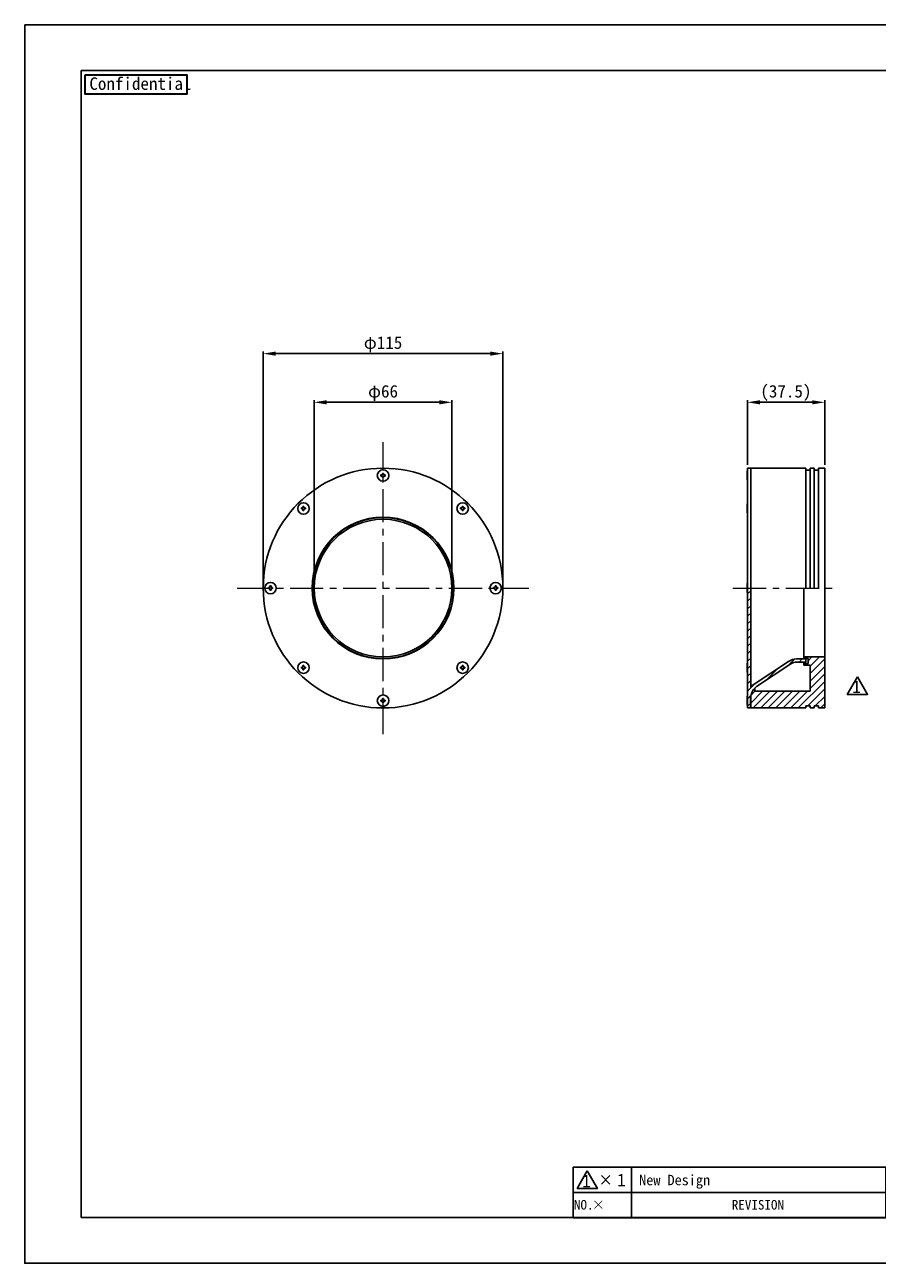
# Model space of a CAD drawing. Header units: millimetres. Extents: x -196 to 224, y 148 to 445.
# Tile 1 of 9: x -196 to 8, y 148 to 445. Entities that reach past the tile are written whole.
import ezdxf
from ezdxf.enums import TextEntityAlignment as Align

# ---------------------------------------------------------------- set-up
doc = ezdxf.new("R2010")
doc.units = ezdxf.units.MM
doc.header["$LTSCALE"] = 0.25
doc.linetypes.add('CENTER', pattern=[50.8, 31.75, -6.35, 6.35, -6.35])
doc.linetypes.add('HIDDEN', pattern=[9.525, 6.35, -3.175])
doc.layers.get('0').update_dxf_attribs({"lineweight": 30})
for name, color, linetype in [('BASE', 7, 'Continuous'), ('DIFFUSER', 4, 'Continuous'), ('FORM', 7, 'Continuous'), ('MXB4729', 7, 'Continuous')]:
    doc.layers.add(name, color=color, linetype=linetype)
doc.layers.add('CENTER', color=1, linetype='CENTER', lineweight=9)
doc.layers.add('DIMENSION', color=6, linetype='Continuous', lineweight=15)
doc.layers.add('PAPER', color=254, linetype='Continuous', plot=False)
doc.styles.add('VS Standard', font='msgothic.ttc', dxfattribs={"height": 3})
doc.styles.add('VS Standard(小)', font='msgothic.ttc', dxfattribs={"height": 2.4})
doc.dimstyles.new('VS Standard x0.5', dxfattribs={"dimtxt": 3, "dimasz": 3, "dimexe": 0.5, "dimexo": 0.8, "dimgap": 0.5, "dimtad": 3, "dimlfac": 2, "dimrnd": 0.0001, "dimzin": 9, "dimdsep": 46, "dimtxsty": 'VS Standard', "dimcen": 0, "dimaunit": 1, "dimadec": 0, "dimazin": 2, "dimtfac": 1, "dimtmove": 0, "dimatfit": 3, "dimfxl": 1, "dimtolj": 1, "dimtzin": 0, "dimarcsym": 0})

# ---------------------------------------------------------------- blocks, each defined once
blk = doc.blocks.new('表題欄金物用_ver3.0')
at = {"layer": 'FORM', "color": 0}
for p, q in [((-11, 44.5), (-191, 44.5)), ((-191, 44.5), (-191, 28.5)), ((-110, 28.49), (-110, 44.5)), ((-39, 28.49), (-39, 44.5)), ((-29, 28.49), (-29, 44.5)), ((-11, 28.5), (-11, 44.5)), ((-191, 40.5), (-191, 28.5)), ((-39, 40.5), (-110, 40.5)), ((-110, 28.49), (-110, 40.5)), ((-11, 28.5), (-11, 40.5)), ((-39, 36.5), (-191, 36.5)), ((-11, 36.5), (-191, 36.5)), ((-24.54, 35.38), (-24.54, 29.78)), ((-13.42, 34.8), (-20.21, 33.59)), ((-20.21, 32.58), (-20.21, 33.59)), ((-13.42, 32.58), (-13.42, 34.8)), ((-39, 32.5), (-110, 32.5)), ((-27.34, 32.58), (-12.62, 32.58)), ((-20.21, 32.58), (-20.21, 31.57)), ((-13.42, 30.35), (-20.21, 31.57)), ((-13.42, 32.58), (-13.42, 30.35)), ((-11, 28.5), (-191, 28.5)), ((-191, 28.5), (-191, 11)), ((-176, 28.5), (-176, 11)), ((-161, 28.5), (-161, 11)), ((-146, 28.5), (-146, 11)), ((-131, 28.5), (-131, 11)), ((-96, 11), (-96, 28.5)), ((-11, 11), (-11, 28.5)), ((-191, 24.12), (-96, 24.12)), ((-131, 24.12), (-96, 24.12)), ((-272, 23), (-286, 23)), ((-286, 23), (-286, 17)), ((-279.19, 21), (-277.19, 19)), ((-279.19, 19), (-277.19, 21)), ((-211, 23), (-272, 23)), ((-272, 23), (-272, 17)), ((-211, 23), (-211, 17)), ((-199, 23), (-211, 23)), ((-199, 23), (-199, 17)), ((-191, 23), (-199, 23)), ((-96, 22.6), (-11, 22.6)), ((-131, 19.75), (-96, 19.75)), ((-286, 17), (-286, 11)), ((-272, 17), (-286, 17)), ((-272, 17), (-272, 11)), ((-211, 17), (-272, 17)), ((-211, 17), (-211, 11)), ((-199, 17), (-211, 17)), ((-199, 17), (-199, 11)), ((-191, 17), (-199, 17)), ((-96, 15.38), (-131, 15.38)), ((-96, 16.8), (-11, 16.8)), ((-191, 11), (-11, 11))]:
    blk.add_line(p, q, dxfattribs=at)
at = {"layer": 'FORM', "color": 0, "linetype": 'HIDDEN', "lineweight": 9}
for p, q in [((-156, 28.49), (-156, 44.5)), ((-156, 28.49), (-156, 40.49)), ((-78.5, 11), (-78.5, 28.5))]:
    blk.add_line(p, q, dxfattribs=at)
at = {"layer": 'FORM', "color": 0, "linetype": 'Continuous', "lineweight": 9}
for p, q in [((-156, 28.49), (-156, 44.5)), ((-78.5, 11), (-78.5, 44.5)), ((-116, 11), (-116, 28.5))]:
    blk.add_line(p, q, dxfattribs=at)
at = {"layer": 'FORM', "color": 0, "lineweight": 15}
blk.add_line((-191, 11), (-286, 11), dxfattribs=at)
at = {"layer": 'FORM', "color": 0}
blk.add_lwpolyline([(-282.58, 22.13), (-285.01, 17.93), (-280.16, 17.93)], close=True, dxfattribs=at)
for radius in [2, 1]:
    blk.add_circle((-24.54, 32.58), radius, dxfattribs=at)
at = {"layer": 'FORM', "color": 0, "attachment_point": 5}
for s, insert, char_height, width, style in [('{\\LTREATMENT}', (-173.74, 42.37), 2.4, 36.5, 'VS Standard(小)'), ('{\\LMATERIAL}', (-94.15, 42.33), 2.4, 36.5, 'VS Standard(小)'), ('{\\L処理}', (-173.74, 38.37), 2.4, 36.5, 'VS Standard(小)'), ('{\\LCHAMFER}', (-94.72, 38.5), 2.4, 35, 'VS Standard(小)'), ('{\\LUNIT}', (-34.02, 40.41), 2, 20, 'VS Standard'), ('{\\LMETHOD}', (-20.02, 40.42), 2, 20, 'VS Standard'), ('{\\LFINISHING}', (-94.72, 34.5), 2.4, 35, 'VS Standard(小)'), ('{\\T0.9;\\LTREATMENT CONTACT}', (-173.5, 34.27), 2.4, 36.5, 'VS Standard(小)'), ('mm', (-34, 32.35), 2.8, 20, 'VS Standard'), ('{\\T0.9;\\L処理接点}', (-173.5, 30.5), 2.4, 36.5, 'VS Standard(小)'), ('{\\LDECENTRATION}', (-94.72, 30.5), 2.4, 35, 'VS Standard(小)'), ('{\\fＭＳ ゴシック|b0|i0|c128|p49;APPROVED}', (-183.5, 26.28), 2.3, 15, 'VS Standard'), ('{\\fＭＳ ゴシック|b0|i0|c128|p49;CHECKED}', (-168.5, 26.28), 2.3, 15, 'VS Standard'), ('{\\fＭＳ ゴシック|b0|i0|c128|p49;DESIGNED}', (-153.5, 26.28), 2.3, 15, 'VS Standard'), ('{\\fＭＳ ゴシック|b0|i0|c128|p49;DRAWN}', (-138.5, 26.28), 2.3, 15, 'VS Standard'), ('{\\W1;\\LTOLERANCE}', (-123.5, 26.31), 2, 20, 'VS Standard(小)'), ('{\\LANGLE}', (-123.5, 21.94), 2, 14.9784, 'VS Standard(小)'), ('{\\fＭＳ ゴシック|b0|i0|c128|p49;NAME}', (-87.28, 19.61), 2.4, 15, 'VS Standard(小)'), ('SCALE', (-123.5, 17.56), 2, 15, 'VS Standard(小)'), ('NO.', (-283.44, 14), 2.3, 14, 'VS Standard'), ('×', (-279.94, 14.02), 2.3, 14, 'VS Standard'), ('REVISION', (-241.67, 14), 2.3, 46, 'VS Standard'), ('{\\fMS Gothic|b0|i0|c128|p49;DATE}', (-204.99, 14), 2.3, 12, 'VS Standard'), ('NAME', (-195, 14), 2.3, 8, 'VS Standard'), ('{\\fＭＳ ゴシック|b0|i0|c128|p49;DRAW NO.}', (-87.25, 13.82), 2.4, 15, 'VS Standard(小)'), ('{\\fＭＳ ゴシック|b0|i0|c128|p49;DATE}', (-123.5, 13.19), 2, 15, 'VS Standard(小)')]:
    blk.add_mtext(s, dxfattribs=dict(at, insert=insert, char_height=char_height, width=width, style=style))
at = {"layer": 'FORM', "color": 0, "insert": (-87.25, 25.1), "char_height": 2, "width": 16, "attachment_point": 5, "line_spacing_factor": 0.8, "style": 'VS Standard'}
blk.add_mtext('\\pxsm0.9;{\\LREMARK}', dxfattribs=at)
at = {"layer": 'FORM', "color": 0, "insert": (-282.79, 19.73), "char_height": 3, "attachment_point": 5, "style": 'VS Standard'}
blk.add_mtext('1', dxfattribs=at)
at = {"layer": 'FORM', "color": 0}
for tag, height, style, p in [('処理(英語)', 2.8, 'VS Standard', (-133.24, 42.37)), ('材料', 2.8, 'VS Standard', (-58.21, 42.72)), ('処理(日本語)', 2.8, 'VS Standard', (-133.24, 38.37)), ('一般面取', 2.8, 'VS Standard', (-58.25, 38.53)), ('処理接点(英語)', 2.8, 'VS Standard', (-132.94, 34.42)), ('仕上', 2.8, 'VS Standard', (-58.25, 34.53)), ('処理接点(日本語)', 2.8, 'VS Standard', (-133, 30.5)), ('偏芯', 2.8, 'VS Standard', (-58.25, 30.53)), ('一般公差', 2.4, 'VS Standard(小)', (-106, 26.31)), ('適用（機種名）', 3.6, 'VS Standard', (-44.78, 25.6)), ('角度', 2.4, 'VS Standard(小)', (-106, 21.94)), ('NAME', 3.5, 'VS Standard', (-44.75, 19.65)), ('SCALE', 2.4, 'VS Standard(小)', (-106, 17.56)), ('DRAW_NO.', 3.5, 'VS Standard', (-44.75, 13.82)), ('DATE', 2.4, 'VS Standard(小)', (-106, 13.19))]:
    blk.add_attdef(tag, text='', height=height, dxfattribs=dict(at, style=style)).set_placement(p, align=Align.MIDDLE_CENTER)
at = {"layer": 'FORM', "color": 0, "style": 'VS Standard'}
for tag, p in [('APPROVED', (-182.5, 15.06)), ('CHECKED', (-167.5, 15.18)), ('DESIGNED', (-152.5, 15.09)), ('DRAWN', (-137.5, 15.23))]:
    blk.add_attdef(tag, text='', height=4.5, dxfattribs=at).set_placement(p, align=Align.BOTTOM_CENTER)
blk = doc.blocks.new('*D94')
at = {"layer": 'Defpoints', "color": 0}
for p in [(-23.15, 354.21), (-23.15, 338.41), (-4.65, 338.41)]:
    blk.add_point(p, dxfattribs=at)
at = {"layer": 'DIMENSION', "color": 0, "lineweight": -2}
for p, q in [((-23.15, 339.21), (-23.15, 354.71)), ((-7.65, 354.21), (-20.15, 354.21)), ((-4.65, 339.21), (-4.65, 354.71))]:
    blk.add_line(p, q, dxfattribs=at)
at = {"layer": 'DIMENSION', "color": 0}
for points in [[(-20.15, 354.71), (-20.15, 353.71), (-23.15, 354.21)], [(-7.65, 353.71), (-7.65, 354.71), (-4.65, 354.21)]]:
    blk.add_solid(points, dxfattribs=at)
at = {"layer": 'DIMENSION', "color": 0, "insert": (-13.96, 356.46), "char_height": 3, "attachment_point": 5, "style": 'VS Standard'}
blk.add_mtext('\\A1;\\A1;(37.5)', dxfattribs=at)
blk = doc.blocks.new('*D95')
at = {"layer": 'Defpoints', "color": 0}
for p in [(-81.82, 365.88), (-139.32, 309.66), (-81.82, 309.66)]:
    blk.add_point(p, dxfattribs=at)
at = {"layer": 'DIMENSION', "color": 0, "lineweight": -2}
for p, q in [((-139.32, 310.46), (-139.32, 366.38)), ((-136.32, 365.88), (-84.82, 365.88)), ((-81.82, 310.46), (-81.82, 366.38))]:
    blk.add_line(p, q, dxfattribs=at)
at = {"layer": 'DIMENSION', "color": 0}
for points in [[(-136.32, 366.38), (-136.32, 365.38), (-139.32, 365.88)], [(-84.82, 365.38), (-84.82, 366.38), (-81.82, 365.88)]]:
    blk.add_solid(points, dxfattribs=at)
at = {"layer": 'DIMENSION', "color": 0, "insert": (-110.57, 368.12), "char_height": 3, "attachment_point": 5, "style": 'VS Standard'}
blk.add_mtext('\\A1;φ\\A1;115', dxfattribs=at)
blk = doc.blocks.new('*D96')
at = {"layer": 'Defpoints', "color": 0}
for p in [(-94.07, 354.21), (-127.07, 309.66), (-94.07, 309.66)]:
    blk.add_point(p, dxfattribs=at)
at = {"layer": 'DIMENSION', "color": 0, "lineweight": -2}
for p, q in [((-127.07, 310.46), (-127.07, 354.71)), ((-124.07, 354.21), (-97.07, 354.21)), ((-94.07, 310.46), (-94.07, 354.71))]:
    blk.add_line(p, q, dxfattribs=at)
at = {"layer": 'DIMENSION', "color": 0}
for points in [[(-124.07, 354.71), (-124.07, 353.71), (-127.07, 354.21)], [(-97.07, 353.71), (-97.07, 354.71), (-94.07, 354.21)]]:
    blk.add_solid(points, dxfattribs=at)
at = {"layer": 'DIMENSION', "color": 0, "insert": (-110.57, 356.45), "char_height": 3, "attachment_point": 5, "style": 'VS Standard'}
blk.add_mtext('\\A1;φ\\A1;66', dxfattribs=at)

msp = doc.modelspace()

# ---------------------------------------------------------------- hatches: boundary and pattern name
at = {"layer": 'BASE'}
h = msp.add_hatch(dxfattribs=at)
h.set_pattern_fill('ANSI31', color=256, scale=0.4, style=0)
h.set_pattern_definition([(45, (-224.1453, 161.1608), (-0.8980256, 0.8980256), [])])
h.paths.add_polyline_path([(-22.3953, 283.8299), (-22.3953, 280.9108), (-22.3953, 280.4108), (-22.3953, 284.4108), (-21.3953, 284.9108), (-22.3953, 283.9108), (-22.3786, 283.907, 0.00514833)])
h.paths.add_polyline_path([(-22.3953, 283.8299), (-22.3953, 280.9108), (-10.6453, 280.9108), (-9.1453, 280.9108), (-9.1453, 281.4108), (-8.1453, 281.4108), (-8.1453, 280.9108), (-7.1453, 280.9108), (-7.1453, 281.4108), (-6.1453, 281.4108), (-6.1453, 280.9108), (-4.6453, 280.9108), (-4.6453, 293.1608), (-9.6453, 293.1608), (-9.6453, 292.7608), (-8.6453, 292.7608), (-8.6453, 291.5608), (-9.6453, 291.5608), (-9.6453, 291.1608), (-8.1453, 291.1608), (-8.1453, 284.9108), (-10.6453, 284.9108), (-21.3953, 284.9108), (-22.3724, 283.9336, 0.00693266)])
at = {"layer": 'DIFFUSER'}
h = msp.add_hatch(dxfattribs=at)
h.set_pattern_fill('ANSI31', color=256, scale=0.4, style=0)
h.set_pattern_definition([(45, (-224.1453, 161.1608), (-0.8980256, 0.8980256), [])])
h.paths.add_polyline_path([(-22.3953, 280.9108), (-22.3953, 283.9108), (-22.3786, 283.907, -0.17112025), (-21.0211, 286.0605), (-12.7711, 291.4982, -0.14672678), (-11.3953, 291.9108), (-10.6453, 291.9108), (-10.6453, 292.6608), (-11.3953, 292.6608, 0.14672678), (-13.3214, 292.0831), (-21.5714, 286.6455, 0.08044815), (-22.3953, 285.8882), (-22.3953, 298.6586), (-22.3953, 309.6608), (-23.1453, 309.6608), (-23.1453, 280.9108)])
h.paths.add_polyline_path([(-10.6453, 291.9108), (-9.1453, 291.9108), (-9.1453, 292.6608), (-10.6453, 292.6608)])

# ---------------------------------------------------------------- linework, layer by layer
at = {"linetype": 'Continuous'}
msp.add_line((-22.3953, 280.9108), (-22.3953, 283.9108), dxfattribs=at)
msp.add_line((-65, 158.75), (210, 158.75))
at = {"layer": 'BASE'}
for p, q in [((-22.3953, 338.4108), (-10.6453, 338.4108)), ((-10.6453, 338.4108), (-9.1453, 338.4108)), ((-9.1453, 338.4108), (-9.1453, 309.6608)), ((-9.1453, 337.9108), (-8.1453, 337.9108)), ((-7.1453, 338.4108), (-8.1453, 338.4108)), ((-8.1453, 338.4108), (-8.1453, 309.6608)), ((-7.1453, 338.4108), (-7.1453, 309.6608)), ((-6.1453, 337.9108), (-7.1453, 337.9108)), ((-4.6453, 338.4108), (-6.1453, 338.4108)), ((-6.1453, 338.4108), (-6.1453, 309.6608)), ((-4.6453, 338.4108), (-4.6453, 309.6608)), ((-8.1453, 311.6517), (-8.1453, 334.4108)), ((-9.6453, 293.1608), (-9.6453, 309.6608)), ((-4.6453, 309.6608), (-4.6453, 280.9108)), ((-4.6453, 293.1608), (-9.6453, 293.1608)), ((-9.6453, 292.7608), (-9.6453, 293.1608)), ((-9.6453, 292.7608), (-8.6453, 292.7608)), ((-9.6453, 292.7608), (-9.6453, 292.6608)), ((-9.6453, 291.5608), (-9.6453, 291.9108)), ((-9.6453, 291.5608), (-8.6453, 291.5608)), ((-9.6453, 291.1608), (-9.6453, 291.5608)), ((-9.6453, 291.1608), (-8.1453, 291.1608)), ((-8.6453, 291.5608), (-8.6453, 292.7608)), ((-8.1453, 284.9108), (-8.1453, 291.1608)), ((-8.1453, 291.1608), (-8.1453, 284.9108)), ((-21.3953, 284.9108), (-21.3953, 285.722)), ((-8.1453, 284.9108), (-10.6453, 284.9108)), ((-10.6453, 280.9108), (-9.1453, 280.9108)), ((-9.1453, 281.4108), (-8.1453, 281.4108)), ((-9.1453, 280.9108), (-9.1453, 281.4108)), ((-8.1453, 281.4108), (-8.1453, 280.9108)), ((-7.1453, 280.9108), (-8.1453, 280.9108)), ((-6.1453, 281.4108), (-7.1453, 281.4108)), ((-7.1453, 280.9108), (-7.1453, 281.4108)), ((-6.1453, 281.4108), (-6.1453, 280.9108)), ((-4.6453, 280.9108), (-6.1453, 280.9108))]:
    msp.add_line(p, q, dxfattribs=at)
for points in [[(-10.6453, 284.9108), (-21.3953, 284.9108), (-22.3953, 283.9108)], [(-22.3953, 280.9108), (-10.6453, 280.9108)]]:
    msp.add_lwpolyline(points, dxfattribs=at)
at = {"layer": 'BASE', "linetype": 'Continuous'}
for radius in [16.9, 16.5]:
    msp.add_circle((-110.5694, 309.6608), radius, dxfattribs=at)
at = {"layer": 'CENTER'}
for p, q in [((-110.5694, 274.6608), (-110.5694, 344.6608)), ((-145.5694, 309.6608), (-75.5694, 309.6608)), ((-26.6453, 309.6608), (-1.6453, 309.6608))]:
    msp.add_line(p, q, dxfattribs=at)
at = {"layer": 'DIFFUSER'}
for p, q in [((-22.3953, 338.4108), (-23.1453, 338.4108)), ((-23.1453, 309.6608), (-23.1453, 338.4108)), ((-22.3953, 298.6586), (-22.3953, 338.4108)), ((-22.3953, 309.6608), (-22.3953, 338.4108)), ((-23.1453, 280.9108), (-23.1453, 309.6608)), ((-22.3953, 285.8882), (-22.3953, 309.6608)), ((-22.3953, 285.8882), (-22.3953, 298.6586)), ((-21.5714, 286.6455), (-13.3214, 292.0831)), ((-21.0211, 286.0605), (-12.7711, 291.4982)), ((-11.3953, 292.6608), (-9.1453, 292.6608)), ((-10.6453, 291.9108), (-11.3953, 291.9108)), ((-9.1453, 291.9108), (-10.6453, 291.9108)), ((-9.1453, 291.9108), (-9.1453, 292.6608)), ((-22.3953, 280.9108), (-22.3953, 283.9108)), ((-22.3953, 280.9108), (-23.1453, 280.9108))]:
    msp.add_line(p, q, dxfattribs=at)
at = {"layer": 'DIFFUSER', "linetype": 'Continuous'}
for radius in [28.75, 17]:
    msp.add_circle((-110.5694, 309.6608), radius, dxfattribs=at)
at = {"layer": 'DIFFUSER'}
for centre, radius, start, end in [((-11.3953, 289.1608), 3.5, 90, 123.389053), ((-11.3953, 289.4108), 2.5, 90, 123.389053), ((-19.6453, 283.7232), 3.5, 123.389053, 141.786789), ((-18.6457, 283.0586), 3.8281, 128.353501, 168.375066)]:
    msp.add_arc(centre, radius, start, end, dxfattribs=at)
at = {"layer": 'FORM'}
for p, q in [((-183, 433.75), (-183, 158.75)), ((210, 433.75), (-183, 433.75)), ((-183, 433.75), (-183, 433.75)), ((-65, 158.75), (-65, 170.75)), ((-65, 170.75), (30, 170.75)), ((-183, 158.75), (-65, 158.75))]:
    msp.add_line(p, q, dxfattribs=at)
at = {"layer": 'FORM', "linetype": 'HIDDEN'}
msp.add_lwpolyline([(-183, 433.75), (210, 433.75), (210, 158.75), (-183, 158.75)], close=True, dxfattribs=at)
at = {"layer": 'FORM', "lineweight": 30}
msp.add_lwpolyline([(-182, 432.75), (-157.6092, 432.75), (-157.6092, 428.0878), (-182, 428.0878)], close=True, dxfattribs=at)
at = {"layer": 'FORM', "color": 0}
msp.add_lwpolyline([(3.2019, 288.377), (0.777, 284.177), (5.6268, 284.177)], close=True, dxfattribs=at)
at = {"layer": 'MXB4729', "linetype": 'Continuous'}
for p, q in [((-111.0694, 336.6608), (-111.0694, 336.7858)), ((-111.0694, 336.7858), (-110.6944, 336.7858)), ((-111.0694, 336.5358), (-111.0694, 336.6608)), ((-110.6944, 336.5358), (-111.0694, 336.5358)), ((-110.6944, 336.7858), (-110.6944, 337.1608)), ((-110.6944, 337.1608), (-110.4444, 337.1608)), ((-110.6944, 336.1608), (-110.6944, 336.5358)), ((-110.4444, 336.1608), (-110.6944, 336.1608)), ((-110.4444, 337.1608), (-110.4444, 336.7858)), ((-110.4444, 336.7858), (-110.0694, 336.7858)), ((-110.0694, 336.5358), (-110.4444, 336.5358)), ((-110.4444, 336.5358), (-110.4444, 336.1608)), ((-110.0694, 336.7858), (-110.0694, 336.6608)), ((-110.0694, 336.6608), (-110.0694, 336.5358)), ((-23.2682, 336.7858), (-23.2528, 336.7858)), ((-23.2528, 336.5358), (-23.2682, 336.5358)), ((-23.2539, 337.1608), (-23.2528, 337.1608)), ((-23.2528, 336.7858), (-23.2539, 336.6608)), ((-23.2539, 336.6608), (-23.2528, 336.5358)), ((-23.2528, 336.1608), (-23.2539, 336.1608)), ((-130.1613, 328.7527), (-130.1613, 328.8777)), ((-130.1613, 328.8777), (-129.7863, 328.8777)), ((-130.1613, 328.6277), (-130.1613, 328.7527)), ((-129.7863, 328.6277), (-130.1613, 328.6277)), ((-129.7863, 328.8777), (-129.7863, 329.2527)), ((-129.7863, 329.2527), (-129.5363, 329.2527)), ((-129.7863, 328.2527), (-129.7863, 328.6277)), ((-129.5363, 328.2527), (-129.7863, 328.2527)), ((-129.5363, 329.2527), (-129.5363, 328.8777)), ((-129.5363, 328.8777), (-129.1613, 328.8777)), ((-129.1613, 328.6277), (-129.5363, 328.6277)), ((-129.5363, 328.6277), (-129.5363, 328.2527)), ((-129.1613, 328.8777), (-129.1613, 328.7527)), ((-129.1613, 328.7527), (-129.1613, 328.6277)), ((-91.9775, 328.7527), (-91.9775, 328.8777)), ((-91.9775, 328.8777), (-91.6025, 328.8777)), ((-91.9775, 328.6277), (-91.9775, 328.7527)), ((-91.6025, 328.6277), (-91.9775, 328.6277)), ((-91.6025, 328.8777), (-91.6025, 329.2527)), ((-91.6025, 329.2527), (-91.3525, 329.2527)), ((-91.6025, 328.2527), (-91.6025, 328.6277)), ((-91.3525, 328.2527), (-91.6025, 328.2527)), ((-91.3525, 329.2527), (-91.3525, 328.8777)), ((-91.3525, 328.8777), (-90.9775, 328.8777)), ((-90.9775, 328.6277), (-91.3525, 328.6277)), ((-91.3525, 328.6277), (-91.3525, 328.2527)), ((-90.9775, 328.8777), (-90.9775, 328.7527)), ((-90.9775, 328.7527), (-90.9775, 328.6277)), ((-23.2682, 328.8777), (-23.2528, 328.8777)), ((-23.2528, 328.6277), (-23.2682, 328.6277)), ((-23.2539, 329.2527), (-23.2528, 329.2527)), ((-23.2528, 328.8777), (-23.2539, 328.7527)), ((-23.2539, 328.7527), (-23.2528, 328.6277)), ((-23.2528, 328.2527), (-23.2539, 328.2527)), ((-138.0694, 309.6608), (-138.0694, 309.7858)), ((-138.0694, 309.7858), (-137.6944, 309.7858)), ((-138.0694, 309.5358), (-138.0694, 309.6608)), ((-137.6944, 309.5358), (-138.0694, 309.5358)), ((-137.6944, 309.7858), (-137.6944, 310.1608)), ((-137.6944, 310.1608), (-137.4444, 310.1608)), ((-137.6944, 309.1608), (-137.6944, 309.5358)), ((-137.4444, 309.1608), (-137.6944, 309.1608)), ((-137.4444, 310.1608), (-137.4444, 309.7858)), ((-137.4444, 309.7858), (-137.0694, 309.7858)), ((-137.0694, 309.5358), (-137.4444, 309.5358)), ((-137.4444, 309.5358), (-137.4444, 309.1608)), ((-137.0694, 309.7858), (-137.0694, 309.6608)), ((-137.0694, 309.6608), (-137.0694, 309.5358)), ((-84.0694, 309.6608), (-84.0694, 309.7858)), ((-84.0694, 309.7858), (-83.6944, 309.7858)), ((-84.0694, 309.5358), (-84.0694, 309.6608)), ((-83.6944, 309.5358), (-84.0694, 309.5358)), ((-83.6944, 309.7858), (-83.6944, 310.1608)), ((-83.6944, 310.1608), (-83.4444, 310.1608)), ((-83.6944, 309.1608), (-83.6944, 309.5358)), ((-83.4444, 309.1608), (-83.6944, 309.1608)), ((-83.4444, 310.1608), (-83.4444, 309.7858)), ((-83.4444, 309.7858), (-83.0694, 309.7858)), ((-83.0694, 309.5358), (-83.4444, 309.5358)), ((-83.4444, 309.5358), (-83.4444, 309.1608)), ((-83.0694, 309.7858), (-83.0694, 309.6608)), ((-83.0694, 309.6608), (-83.0694, 309.5358)), ((-23.2682, 309.7858), (-23.2528, 309.7858)), ((-23.2528, 309.5358), (-23.2682, 309.5358)), ((-23.2539, 310.1608), (-23.2528, 310.1608)), ((-23.2528, 309.7858), (-23.2539, 309.6608)), ((-23.2539, 309.6608), (-23.2528, 309.5358)), ((-23.2528, 309.1608), (-23.2539, 309.1608)), ((-129.7863, 290.6939), (-129.7863, 291.0689)), ((-129.7863, 291.0689), (-129.5363, 291.0689)), ((-129.5363, 291.0689), (-129.5363, 290.6939)), ((-91.6025, 290.6939), (-91.6025, 291.0689)), ((-91.6025, 291.0689), (-91.3525, 291.0689)), ((-91.3525, 291.0689), (-91.3525, 290.6939)), ((-23.2539, 291.0689), (-23.2528, 291.0689)), ((-130.1613, 290.5689), (-130.1613, 290.6939)), ((-130.1613, 290.6939), (-129.7863, 290.6939)), ((-130.1613, 290.4439), (-130.1613, 290.5689)), ((-129.7863, 290.4439), (-130.1613, 290.4439)), ((-129.7863, 290.0689), (-129.7863, 290.4439)), ((-129.5363, 290.0689), (-129.7863, 290.0689)), ((-129.5363, 290.6939), (-129.1613, 290.6939)), ((-129.1613, 290.4439), (-129.5363, 290.4439)), ((-129.5363, 290.4439), (-129.5363, 290.0689)), ((-129.1613, 290.6939), (-129.1613, 290.5689)), ((-129.1613, 290.5689), (-129.1613, 290.4439)), ((-91.9775, 290.5689), (-91.9775, 290.6939)), ((-91.9775, 290.6939), (-91.6025, 290.6939)), ((-91.9775, 290.4439), (-91.9775, 290.5689)), ((-91.6025, 290.4439), (-91.9775, 290.4439)), ((-91.6025, 290.0689), (-91.6025, 290.4439)), ((-91.3525, 290.0689), (-91.6025, 290.0689)), ((-91.3525, 290.6939), (-90.9775, 290.6939)), ((-90.9775, 290.4439), (-91.3525, 290.4439)), ((-91.3525, 290.4439), (-91.3525, 290.0689)), ((-90.9775, 290.6939), (-90.9775, 290.5689)), ((-90.9775, 290.5689), (-90.9775, 290.4439)), ((-23.2682, 290.6939), (-23.2528, 290.6939)), ((-23.2528, 290.4439), (-23.2682, 290.4439)), ((-23.2528, 290.6939), (-23.2539, 290.5689)), ((-23.2539, 290.5689), (-23.2528, 290.4439)), ((-23.2528, 290.0689), (-23.2539, 290.0689)), ((-111.0694, 282.6608), (-111.0694, 282.7858)), ((-111.0694, 282.7858), (-110.6944, 282.7858)), ((-111.0694, 282.5358), (-111.0694, 282.6608)), ((-110.6944, 282.5358), (-111.0694, 282.5358)), ((-110.6944, 282.7858), (-110.6944, 283.1608)), ((-110.6944, 283.1608), (-110.4444, 283.1608)), ((-110.6944, 282.1608), (-110.6944, 282.5358)), ((-110.4444, 282.1608), (-110.6944, 282.1608)), ((-110.4444, 283.1608), (-110.4444, 282.7858)), ((-110.4444, 282.7858), (-110.0694, 282.7858)), ((-110.0694, 282.5358), (-110.4444, 282.5358)), ((-110.4444, 282.5358), (-110.4444, 282.1608)), ((-110.0694, 282.7858), (-110.0694, 282.6608)), ((-110.0694, 282.6608), (-110.0694, 282.5358)), ((-23.2682, 282.7858), (-23.2528, 282.7858)), ((-23.2528, 282.5358), (-23.2682, 282.5358)), ((-23.2539, 283.1608), (-23.2528, 283.1608)), ((-23.2528, 282.7858), (-23.2539, 282.6608)), ((-23.2539, 282.6608), (-23.2528, 282.5358)), ((-23.2528, 282.1608), (-23.2539, 282.1608))]:
    msp.add_line(p, q, dxfattribs=at)
for centre, radius, start, end in [((-110.5694, 336.6608), 1.375, 0, 180), ((-110.5694, 336.6608), 1.375, 180, 0), ((-15.6453, 336.6608), 7.624, 176.239696, 179.060557), ((-15.6453, 336.6608), 7.624, 180.939443, 183.760304), ((-15.6453, 336.6608), 7.625, 169.610296, 176.240148), ((-15.6453, 336.6608), 7.625, 183.759852, 190.388858), ((-129.6613, 328.7527), 1.375, 0, 180), ((-91.4775, 328.7527), 1.375, 0, 180), ((-15.6453, 328.7527), 7.625, 169.610296, 176.240148), ((-129.6613, 328.7527), 1.375, 180, 0), ((-91.4775, 328.7527), 1.375, 180, 0), ((-15.6453, 328.7527), 7.624, 176.239696, 179.060557), ((-15.6453, 328.7527), 7.624, 180.939443, 183.760304), ((-15.6453, 328.7527), 7.625, 183.759852, 190.388858), ((-137.5694, 309.6608), 1.375, 0, 180), ((-137.5694, 309.6608), 1.375, 180, 0), ((-83.5694, 309.6608), 1.375, 0, 180), ((-83.5694, 309.6608), 1.375, 180, 0), ((-15.6453, 309.6608), 7.624, 176.239696, 179.060557), ((-15.6453, 309.6608), 7.624, 180.939443, 183.760304), ((-15.6453, 309.6608), 7.625, 169.610296, 176.240148), ((-15.6453, 309.6608), 7.625, 183.759852, 190.388858), ((-129.6613, 290.5689), 1.375, 0, 180), ((-91.4775, 290.5689), 1.375, 0, 180), ((-15.6453, 290.5689), 7.624, 176.239696, 179.060557), ((-15.6453, 290.5689), 7.625, 169.610296, 176.240148), ((-129.6613, 290.5689), 1.375, 180, 0), ((-91.4775, 290.5689), 1.375, 180, 0), ((-15.6453, 290.5689), 7.624, 180.939443, 183.760304), ((-15.6453, 290.5689), 7.625, 183.759852, 190.388858), ((-110.5694, 282.6608), 1.375, 0, 180), ((-110.5694, 282.6608), 1.375, 180, 0), ((-15.6453, 282.6608), 7.624, 176.239696, 179.060557), ((-15.6453, 282.6608), 7.624, 180.939443, 183.760304), ((-15.6453, 282.6608), 7.625, 183.759852, 190.388858), ((-15.6453, 282.6608), 7.625, 169.610296, 176.239696)]:
    msp.add_arc(centre, radius, start, end, dxfattribs=at)
at = {"layer": 'PAPER'}
msp.add_lwpolyline([(-196.5, 444.75), (223.5, 444.75), (223.5, 147.75), (-196.5, 147.75)], close=True, dxfattribs=at)

# ---------------------------------------------------------------- block references
ref = msp.add_blockref('表題欄金物用_ver3.0', (221, 147.75))
ref.add_attrib('処理(英語)', '-', dxfattribs={"layer": 'FORM', "color": 0, "height": 2.8, "style": 'VS Standard'}).set_placement((87.9134, 190.1198), align=Align.MIDDLE_CENTER)
ref.add_attrib('処理(日本語)', '-', dxfattribs={"layer": 'FORM', "color": 0, "height": 2.8, "style": 'VS Standard'}).set_placement((88.0047, 186.123), align=Align.MIDDLE_CENTER)
ref.add_attrib('処理接点(英語)', '-', dxfattribs={"layer": 'FORM', "color": 0, "height": 2.8, "style": 'VS Standard'}).set_placement((88.0626, 182.1688), align=Align.MIDDLE_CENTER)
ref.add_attrib('処理接点(日本語)', '-', dxfattribs={"layer": 'FORM', "color": 0, "height": 2.8, "style": 'VS Standard'}).set_placement((88.1264, 178.25), align=Align.MIDDLE_CENTER)
ref.add_attrib('材料', '-', dxfattribs={"layer": 'FORM', "color": 0, "height": 2.8, "style": 'VS Standard'}).set_placement((162.7888, 190.4656), align=Align.MIDDLE_CENTER)
ref.add_attrib('一般面取', '-', dxfattribs={"layer": 'FORM', "color": 0, "height": 2.8, "style": 'VS Standard'}).set_placement((162.7519, 186.2765), align=Align.MIDDLE_CENTER)
ref.add_attrib('仕上', '-', dxfattribs={"layer": 'FORM', "color": 0, "height": 2.8, "style": 'VS Standard'}).set_placement((162.7519, 182.2765), align=Align.MIDDLE_CENTER)
ref.add_attrib('偏芯', '-', dxfattribs={"layer": 'FORM', "color": 0, "height": 2.8, "style": 'VS Standard'}).set_placement((162.7519, 178.2765), align=Align.MIDDLE_CENTER)
ref.add_attrib('一般公差', '-', dxfattribs={"layer": 'FORM', "color": 0, "height": 2.4, "style": 'VS Standard(小)'}).set_placement((115, 174.0625), align=Align.MIDDLE_CENTER)
ref.add_attrib('角度', '-', dxfattribs={"layer": 'FORM', "color": 0, "height": 2.4, "style": 'VS Standard(小)'}).set_placement((115, 169.6875), align=Align.MIDDLE_CENTER)
ref.add_attrib('SCALE', '1 / 2', dxfattribs={"layer": 'FORM', "color": 0, "height": 2.4, "style": 'VS Standard(小)'}).set_placement((115, 165.3125), align=Align.MIDDLE_CENTER)
ref.add_attrib('DATE', '2024/05/13', dxfattribs={"layer": 'FORM', "color": 0, "height": 2.4, "style": 'VS Standard(小)'}).set_placement((115, 160.9375), align=Align.MIDDLE_CENTER)
ref.add_attrib('適用（機種名）', 'VMR-11566RGB', dxfattribs={"layer": 'FORM', "color": 0, "height": 3.6, "style": 'VS Standard'}).set_placement((176.25, 173.2668), align=Align.MIDDLE_CENTER)
ref.add_attrib('NAME', 'DRAWING', dxfattribs={"layer": 'FORM', "color": 0, "height": 3.5, "style": 'VS Standard'}).set_placement((176.25, 167.5039), align=Align.MIDDLE_CENTER)
ref.add_attrib('DRAW_NO.', 'L1120G-A00101', dxfattribs={"layer": 'FORM', "color": 0, "height": 3.5, "style": 'VS Standard'}).set_placement((176.25, 161.6276), align=Align.MIDDLE_CENTER)
ref.add_attrib('DESIGNED', 'S.S.', dxfattribs={"layer": 'FORM', "color": 0, "height": 4.5, "style": 'VS Standard'}).set_placement((67.7704, 162.8412), align=Align.BOTTOM_CENTER)
ref.add_attrib('DRAWN', 'S.S.', dxfattribs={"layer": 'FORM', "color": 0, "height": 4.5, "style": 'VS Standard'}).set_placement((82.5401, 162.985), align=Align.BOTTOM_CENTER)
ref.add_attrib('CHECKED', 'S.K.', dxfattribs={"layer": 'FORM', "color": 0, "height": 4.5, "style": 'VS Standard'}).set_placement((52.3274, 162.9272), align=Align.BOTTOM_CENTER)
ref.add_attrib('APPROVED', 'P.E.', dxfattribs={"layer": 'FORM', "color": 0, "height": 4.5, "style": 'VS Standard'}).set_placement((37.4377, 162.8117), align=Align.BOTTOM_CENTER)

# ---------------------------------------------------------------- texts
at = {"layer": 'FORM', "style": 'VS Standard'}
for s, height, p in [('1', 3, (-54.4287, 166.2092)), ('New Design', 2.5, (-49.1476, 166.4567))]:
    msp.add_text(s, height=height, dxfattribs=at).set_placement(p)
at = {"layer": 'FORM', "lineweight": 30, "insert": (-181.006, 432.1386), "char_height": 3, "attachment_point": 1, "style": 'VS Standard'}
msp.add_mtext_dynamic_manual_height_columns('Confidential', width=3, gutter_width=15, heights=[-3], dxfattribs=at)
at = {"layer": 'FORM', "color": 0, "insert": (2.9904, 285.977), "char_height": 3, "attachment_point": 5, "style": 'VS Standard'}
msp.add_mtext('1', dxfattribs=at)

# ---------------------------------------------------------------- dimensions: what is measured, and where the dimension line sits
at = {"layer": 'DIMENSION'}
for base, p1, p2, text, picture, middle in [((-81.8194, 365.8764), (-139.3194, 309.6608), (-81.8194, 309.6608), 'φ\\A1;<>', '*D95', (-110.5694, 365.8764)), ((-23.1453, 354.2111), (-4.6453, 338.4108), (-23.1453, 338.4108), '\\A1;(37.5)', '*D94', (-13.9567, 354.2111))]:
    dim = msp.add_linear_dim(base=base, p1=p1, p2=p2, text=text, dimstyle='VS Standard x0.5', dxfattribs=at)
    dim.commit()
    dim.dimension.update_dxf_attribs({"geometry": picture, "text_midpoint": middle, "dimtype": 160})
dim = msp.add_linear_dim(base=(-94.0694, 354.2111), p1=(-127.0694, 309.6608), p2=(-94.0694, 309.6608), text='φ\\A1;<>', dimstyle='VS Standard x0.5', dxfattribs=at)
dim.commit()
dim.dimension.update_dxf_attribs({"geometry": '*D96', "text_midpoint": (-110.5694, 356.4547)})

doc.saveas('drawing.dxf')
